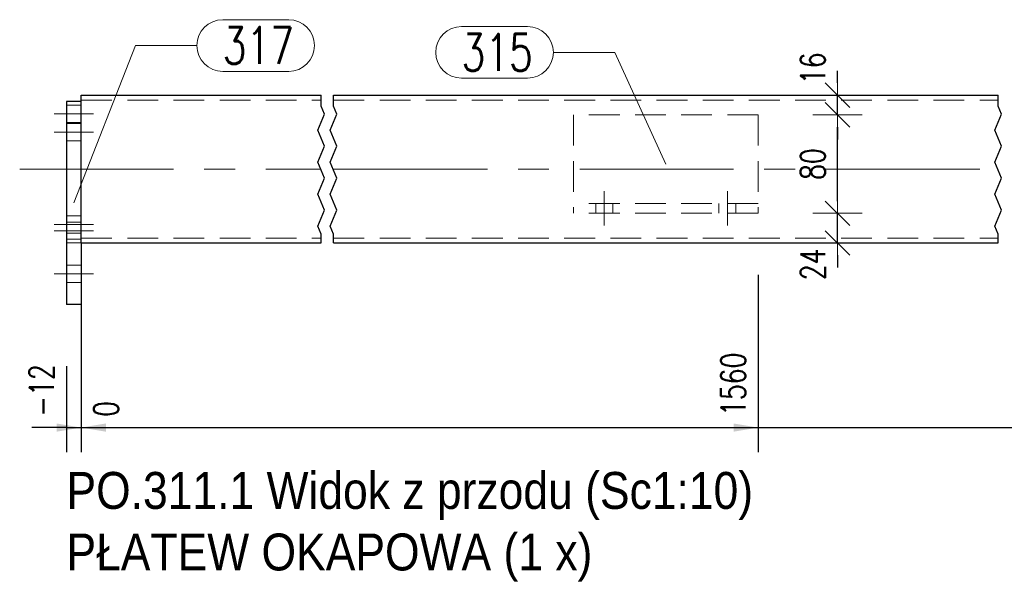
# Model space of a CAD drawing. Header units: millimetres. Extents: x -122 to 731, y 8645 to 9314.
# Tile 15 of 40: x 21 to 101, y 9024 to 9069. Entities that reach past the tile are written whole.
import ezdxf

# ---------------------------------------------------------------- set-up
doc = ezdxf.new("R2010")
doc.units = ezdxf.units.MM
doc.header["$LTSCALE"] = 10
doc.linetypes.add('HIDDEN', pattern=[0.375, 0.25, -0.125])
doc.linetypes.add('MITTE', pattern=[2, 1.25, -0.25, 0.25, -0.25])
doc.layers.get('Defpoints').update_dxf_attribs({"color": 1})
for name, color, linetype, lineweight in [('PS_DIM', 4, 'Continuous', 13), ('PS_Hidden', 2, 'HIDDEN', 9), ('PS_Mid', 5, 'MITTE', 15), ('PS_Pos', 1, 'Continuous', 15), ('PS_Shape', 161, 'Continuous', 30), ('PS_SOLID', 7, 'Continuous', 30), ('PS_TEXT', 3, 'Continuous', 18)]:
    doc.layers.add(name, color=color, linetype=linetype, lineweight=lineweight)
doc.styles.add('gil', font='txt', dxfattribs={"width": 0.9})
doc.styles.add('simplex', font='simplex.shx', dxfattribs={"width": 0.75})
doc.dimstyles.new('1_10_GŁ_DS1-LS10', dxfattribs={"dimtxt": 2, "dimasz": 2, "dimexe": 2, "dimexo": 5, "dimgap": 1, "dimtad": 1, "dimjust": 4, "dimdec": 0, "dimlfac": 10, "dimtxsty": 'simplex', "dimblk1": 'NONE', "dimsah": 1, "dimcen": 2, "dimclrd": 256, "dimclre": 256, "dimclrt": 3, "dimadec": 1, "dimazin": 0, "dimtfac": 1, "dimtdec": 0, "dimtmove": 2, "dimatfit": 3, "dimfxl": 1, "dimarcsym": 0})
doc.dimstyles.new('1_10_PRZ', dxfattribs={"dimtxt": 2, "dimasz": 1, "dimexe": 2, "dimexo": 5, "dimgap": 1, "dimtad": 1, "dimdec": 0, "dimlfac": 10, "dimtxsty": 'simplex', "dimblk": 'dimznak', "dimcen": 2, "dimse1": 1, "dimse2": 1, "dimclrt": 3, "dimadec": 1, "dimazin": 0, "dimtfac": 1, "dimtdec": 0, "dimtix": 1, "dimtmove": 2, "dimatfit": 3, "dimldrblk": 'dim-grot', "dimfxl": 1, "dimarcsym": 0})

# ---------------------------------------------------------------- blocks, each defined once
blk = doc.blocks.new('*D193')
at = {"layer": 'Defpoints', "color": 0, "transparency": 16777216}
for p in [(26.054, 9051.326), (24.854, 9046.326), (26.054, 9036.326)]:
    blk.add_point(p, dxfattribs=at)
at = {"layer": 'PS_DIM', "lineweight": -2, "transparency": 16777216}
for p, q in [((26.054, 9046.326), (26.054, 9034.326)), ((24.854, 9041.326), (24.854, 9034.326)), ((24.854, 9036.326), (22.854, 9036.326)), ((24.854, 9036.326), (26.054, 9036.326)), ((28.054, 9036.326), (30.054, 9036.326))]:
    blk.add_line(p, q, dxfattribs=at)
at = {"layer": 'PS_DIM', "transparency": 16777216}
blk.add_solid([(28.054, 9036.659), (28.054, 9035.993), (26.054, 9036.326)], dxfattribs=at)
at = {"layer": 'PS_DIM', "color": 3, "transparency": 16777216, "insert": (22.834, 9039.346), "char_height": 2, "attachment_point": 5, "rotation": 90, "style": 'simplex'}
blk.add_mtext('-12', dxfattribs=at)
blk = doc.blocks.new('_None')
blk = doc.blocks.new('*D194')
at = {"layer": 'Defpoints', "color": 0, "transparency": 16777216}
for p in [(26.054, 9051.326), (26.054, 9046.326), (26.054, 9036.326)]:
    blk.add_point(p, dxfattribs=at)
at = {"layer": 'PS_DIM', "lineweight": -2, "transparency": 16777216}
for p, q in [((26.054, 9046.326), (26.054, 9034.326)), ((26.054, 9041.326), (26.054, 9034.326)), ((24.054, 9036.326), (22.054, 9036.326)), ((26.054, 9036.326), (28.054, 9036.326))]:
    blk.add_line(p, q, dxfattribs=at)
at = {"layer": 'PS_DIM', "transparency": 16777216}
blk.add_solid([(24.054, 9036.659), (24.054, 9035.993), (26.054, 9036.326)], dxfattribs=at)
at = {"layer": 'PS_DIM', "color": 3, "transparency": 16777216, "insert": (28.074, 9037.846), "char_height": 2, "attachment_point": 5, "rotation": 90, "style": 'simplex'}
blk.add_mtext('0', dxfattribs=at)
blk = doc.blocks.new('*D195')
at = {"layer": 'Defpoints', "color": 0, "transparency": 16777216}
for p in [(81.054, 9053.736), (26.054, 9051.326), (81.054, 9036.326)]:
    blk.add_point(p, dxfattribs=at)
at = {"layer": 'PS_DIM', "lineweight": -2, "transparency": 16777216}
for p, q in [((81.054, 9048.736), (81.054, 9034.326)), ((26.054, 9046.326), (26.054, 9034.326)), ((26.054, 9036.326), (79.054, 9036.326))]:
    blk.add_line(p, q, dxfattribs=at)
at = {"layer": 'PS_DIM', "transparency": 16777216}
blk.add_solid([(79.054, 9036.659), (79.054, 9035.993), (81.054, 9036.326)], dxfattribs=at)
at = {"layer": 'PS_DIM', "color": 3, "transparency": 16777216, "insert": (79.034, 9039.846), "char_height": 2, "attachment_point": 5, "rotation": 90, "style": 'simplex'}
blk.add_mtext('1560', dxfattribs=at)
blk = doc.blocks.new('*D196')
at = {"layer": 'Defpoints', "color": 0, "transparency": 16777216}
for p in [(26.054, 9051.326), (131.464, 9051.326), (131.464, 9036.326)]:
    blk.add_point(p, dxfattribs=at)
at = {"layer": 'PS_DIM', "lineweight": -2, "transparency": 16777216}
for p, q in [((26.054, 9046.326), (26.054, 9034.326)), ((131.464, 9046.326), (131.464, 9034.326)), ((26.054, 9036.326), (129.464, 9036.326))]:
    blk.add_line(p, q, dxfattribs=at)
at = {"layer": 'PS_DIM', "transparency": 16777216}
blk.add_solid([(129.464, 9036.659), (129.464, 9035.993), (131.464, 9036.326)], dxfattribs=at)
at = {"layer": 'PS_DIM', "color": 3, "transparency": 16777216, "insert": (129.444, 9039.989), "char_height": 2, "attachment_point": 5, "rotation": 90, "style": 'simplex'}
blk.add_mtext('4570', dxfattribs=at)
blk = doc.blocks.new('*D197')
at = {"layer": 'Defpoints', "color": 0, "transparency": 16777216}
for p in [(185.964, 9053.736), (26.054, 9051.326), (185.964, 9036.326)]:
    blk.add_point(p, dxfattribs=at)
at = {"layer": 'PS_DIM', "lineweight": -2, "transparency": 16777216}
for p, q in [((185.964, 9048.736), (185.964, 9034.326)), ((26.054, 9046.326), (26.054, 9034.326)), ((26.054, 9036.326), (183.964, 9036.326))]:
    blk.add_line(p, q, dxfattribs=at)
at = {"layer": 'PS_DIM', "transparency": 16777216}
blk.add_solid([(183.964, 9036.659), (183.964, 9035.993), (185.964, 9036.326)], dxfattribs=at)
at = {"layer": 'PS_DIM', "color": 3, "transparency": 16777216, "insert": (183.944, 9039.846), "char_height": 2, "attachment_point": 5, "rotation": 90, "style": 'simplex'}
blk.add_mtext('7310', dxfattribs=at)
blk = doc.blocks.new('*D198')
at = {"layer": 'Defpoints', "color": 0, "transparency": 16777216}
for p in [(26.054, 9051.326), (225.964, 9051.326), (225.964, 9036.326)]:
    blk.add_point(p, dxfattribs=at)
at = {"layer": 'PS_DIM', "lineweight": -2, "transparency": 16777216}
for p, q in [((26.054, 9046.326), (26.054, 9034.326)), ((225.964, 9046.326), (225.964, 9034.326)), ((26.054, 9036.326), (223.964, 9036.326))]:
    blk.add_line(p, q, dxfattribs=at)
at = {"layer": 'PS_DIM', "transparency": 16777216}
blk.add_solid([(223.964, 9036.659), (223.964, 9035.993), (225.964, 9036.326)], dxfattribs=at)
at = {"layer": 'PS_DIM', "color": 3, "transparency": 16777216, "insert": (223.944, 9039.989), "char_height": 2, "attachment_point": 5, "rotation": 90, "style": 'simplex'}
blk.add_mtext('8590', dxfattribs=at)
blk = doc.blocks.new('*D199')
at = {"layer": 'Defpoints', "color": 0, "transparency": 16777216}
for p in [(26.054, 9051.326), (227.164, 9046.326), (227.164, 9036.326)]:
    blk.add_point(p, dxfattribs=at)
at = {"layer": 'PS_DIM', "lineweight": -2, "transparency": 16777216}
for p, q in [((26.054, 9046.326), (26.054, 9034.326)), ((227.164, 9041.326), (227.164, 9034.326)), ((26.054, 9036.326), (225.164, 9036.326))]:
    blk.add_line(p, q, dxfattribs=at)
at = {"layer": 'PS_DIM', "transparency": 16777216}
blk.add_solid([(225.164, 9036.659), (225.164, 9035.993), (227.164, 9036.326)], dxfattribs=at)
at = {"layer": 'PS_DIM', "color": 3, "transparency": 16777216, "insert": (229.184, 9039.989), "char_height": 2, "attachment_point": 5, "rotation": 90, "style": 'simplex'}
blk.add_mtext('8602', dxfattribs=at)
blk = doc.blocks.new('dimznak')
at = {"color": 0}
for points in [[(0, 2), (0, -2)], [(-2, 0), (2, 0)]]:
    blk.add_lwpolyline(points, dxfattribs=at)
at = {"color": 2}
blk.add_lwpolyline([(1, 1), (-1, -1)], dxfattribs=at)
blk = doc.blocks.new('*D201')
at = {"layer": 'Defpoints', "color": 0, "transparency": 16777216}
for p in [(81.054, 9053.736), (87.498, 9053.736), (84.048, 9051.326)]:
    blk.add_point(p, dxfattribs=at)
at = {"layer": 'PS_DIM', "color": 0, "lineweight": -2, "transparency": 16777216}
for p, q in [((87.498, 9054.736), (87.498, 9055.736)), ((87.498, 9051.326), (87.498, 9053.736)), ((87.498, 9050.326), (87.498, 9049.326))]:
    blk.add_line(p, q, dxfattribs=at)
for p, rotation in [((87.498, 9053.736), 270), ((87.498, 9051.326), 90)]:
    blk.add_blockref('dimznak', p, dxfattribs=dict(at, rotation=rotation))
at = {"layer": 'PS_DIM', "color": 3, "transparency": 16777216, "insert": (85.498, 9049.587), "char_height": 2, "attachment_point": 5, "rotation": 90, "style": 'simplex'}
blk.add_mtext('24', dxfattribs=at)
blk = doc.blocks.new('dim-grot')
blk.add_hatch(color=256).paths.add_polyline_path([(0, 0), (-2, 0.5), (-2, -0.5)])
blk.add_lwpolyline([(0, 0), (-2, 0.5), (-2, -0.5), (0, 0)])
blk = doc.blocks.new('*D202')
at = {"layer": 'Defpoints', "color": 0, "transparency": 16777216}
for p in [(81.054, 9061.736), (87.498, 9061.736), (81.054, 9053.736)]:
    blk.add_point(p, dxfattribs=at)
at = {"layer": 'PS_DIM', "color": 0, "lineweight": -2, "transparency": 16777216}
blk.add_line((87.498, 9054.736), (87.498, 9060.736), dxfattribs=at)
for p, rotation in [((87.498, 9061.736), 90), ((87.498, 9053.736), 270)]:
    blk.add_blockref('dimznak', p, dxfattribs=dict(at, rotation=rotation))
at = {"layer": 'PS_DIM', "color": 3, "transparency": 16777216, "insert": (85.498, 9057.736), "char_height": 2, "attachment_point": 5, "rotation": 90, "style": 'simplex'}
blk.add_mtext('80', dxfattribs=at)
blk = doc.blocks.new('*D203')
at = {"layer": 'Defpoints', "color": 0, "transparency": 16777216}
for p in [(83.629, 9063.326), (87.498, 9063.326), (81.054, 9061.736)]:
    blk.add_point(p, dxfattribs=at)
at = {"layer": 'PS_DIM', "color": 0, "lineweight": -2, "transparency": 16777216}
for p, q in [((87.498, 9064.326), (87.498, 9065.326)), ((87.498, 9061.736), (87.498, 9063.326)), ((87.498, 9060.736), (87.498, 9059.736))]:
    blk.add_line(p, q, dxfattribs=at)
for p, rotation in [((87.498, 9063.326), 270), ((87.498, 9061.736), 90)]:
    blk.add_blockref('dimznak', p, dxfattribs=dict(at, rotation=rotation))
at = {"layer": 'PS_DIM', "color": 3, "transparency": 16777216, "insert": (85.498, 9065.521), "char_height": 2, "attachment_point": 5, "rotation": 90, "style": 'simplex'}
blk.add_mtext('16', dxfattribs=at)
blk = doc.blocks.new('*X406')
at = {"color": 1}
for p, q in [((45.554, 9062.434), (45.554, 9063.326)), ((46.554, 9062.434), (46.554, 9063.326)), ((100.554, 9062.434), (100.554, 9063.326)), ((45.829, 9061.784), (45.554, 9062.434)), ((46.829, 9061.784), (46.554, 9062.434)), ((100.829, 9061.784), (100.554, 9062.434)), ((45.279, 9060.484), (45.829, 9061.784)), ((46.279, 9060.484), (46.829, 9061.784)), ((100.279, 9060.484), (100.829, 9061.784)), ((45.829, 9059.184), (45.279, 9060.484)), ((46.829, 9059.184), (46.279, 9060.484)), ((100.829, 9059.184), (100.279, 9060.484)), ((45.279, 9057.883), (45.829, 9059.184)), ((46.279, 9057.883), (46.829, 9059.184)), ((100.279, 9057.883), (100.829, 9059.184)), ((45.829, 9056.583), (45.279, 9057.883)), ((46.829, 9056.583), (46.279, 9057.883)), ((100.829, 9056.583), (100.279, 9057.883)), ((45.279, 9055.283), (45.829, 9056.583)), ((46.279, 9055.283), (46.829, 9056.583)), ((100.279, 9055.283), (100.829, 9056.583)), ((45.829, 9053.982), (45.279, 9055.283)), ((46.829, 9053.982), (46.279, 9055.283)), ((100.829, 9053.982), (100.279, 9055.283)), ((45.279, 9052.682), (45.829, 9053.982)), ((46.279, 9052.682), (46.829, 9053.982)), ((100.279, 9052.682), (100.829, 9053.982)), ((45.554, 9052.032), (45.279, 9052.682)), ((45.554, 9051.326), (45.554, 9052.032)), ((46.554, 9052.032), (46.279, 9052.682)), ((46.554, 9051.326), (46.554, 9052.032)), ((100.554, 9052.032), (100.279, 9052.682)), ((100.554, 9051.326), (100.554, 9052.032))]:
    blk.add_line(p, q, dxfattribs=at)
at = {"layer": 'PS_Hidden', "color": 2, "linetype": 'HIDDEN'}
for p, q in [((24.854, 9062.526), (26.054, 9062.526)), ((26.054, 9062.926), (45.554, 9062.926)), ((46.554, 9062.926), (100.554, 9062.926)), ((66.054, 9061.736), (66.054, 9053.736)), ((81.054, 9061.736), (66.054, 9061.736)), ((81.054, 9061.736), (81.054, 9053.736)), ((24.854, 9061.126), (26.054, 9061.126)), ((26.054, 9061.026), (24.854, 9061.026)), ((26.054, 9059.626), (24.854, 9059.626)), ((81.054, 9054.536), (66.054, 9054.536)), ((67.854, 9054.536), (67.854, 9053.736)), ((69.254, 9054.536), (69.254, 9053.736)), ((77.854, 9054.536), (77.854, 9053.736)), ((79.254, 9054.536), (79.254, 9053.736)), ((81.054, 9053.736), (66.054, 9053.736)), ((24.854, 9053.526), (26.054, 9053.526)), ((26.054, 9053.026), (24.854, 9053.026)), ((24.854, 9052.126), (26.054, 9052.126)), ((26.054, 9051.626), (24.854, 9051.626)), ((26.054, 9051.326), (24.854, 9051.326)), ((26.054, 9051.726), (45.554, 9051.726)), ((46.554, 9051.726), (100.554, 9051.726)), ((26.054, 9049.526), (24.854, 9049.526)), ((26.054, 9048.126), (24.854, 9048.126))]:
    blk.add_line(p, q, dxfattribs=at)
at = {"layer": 'PS_Mid', "color": 5, "linetype": 'MITTE'}
for p, q in [((27.054, 9061.826), (23.854, 9061.826)), ((27.054, 9061.826), (23.854, 9061.826)), ((23.854, 9060.326), (27.054, 9060.326)), ((21.054, 9057.326), (45.554, 9057.326)), ((46.554, 9057.326), (100.554, 9057.326)), ((68.554, 9052.736), (68.554, 9055.536)), ((78.554, 9052.736), (78.554, 9055.536)), ((27.054, 9052.826), (23.854, 9052.826)), ((27.054, 9052.826), (23.854, 9052.826)), ((23.854, 9052.326), (27.054, 9052.326)), ((23.854, 9048.826), (27.054, 9048.826)), ((23.854, 9048.826), (27.054, 9048.826))]:
    blk.add_line(p, q, dxfattribs=at)
at = {"layer": 'PS_SOLID', "color": 7, "linetype": 'Continuous'}
for p, q in [((26.054, 9051.326), (26.054, 9063.326)), ((26.054, 9063.326), (45.554, 9063.326)), ((46.554, 9063.326), (100.554, 9063.326)), ((26.054, 9062.826), (24.854, 9062.826)), ((24.854, 9062.826), (24.854, 9046.326)), ((26.054, 9051.326), (26.054, 9046.326)), ((26.054, 9051.326), (45.554, 9051.326)), ((46.554, 9051.326), (100.554, 9051.326)), ((26.054, 9046.326), (24.854, 9046.326))]:
    blk.add_line(p, q, dxfattribs=at)
blk = doc.blocks.new('*X411')
at = {"color": 1}
for p, q in [((56.958, 9068.915), (62.315, 9068.915)), ((64.415, 9066.815), (69.415, 9066.815)), ((73.554, 9057.736), (69.415, 9066.815)), ((56.958, 9064.715), (62.315, 9064.715))]:
    blk.add_line(p, q, dxfattribs=at)
for centre, start, end in [((56.958, 9066.815), 90, 270), ((62.315, 9066.815), 270, 90)]:
    blk.add_arc(centre, 2.1, start, end, dxfattribs=at)
at = {"color": 2, "style": 'simplex', "width": 0.75}
blk.add_text('315', height=3, dxfattribs=at).set_placement((56.958, 9065.315))
blk = doc.blocks.new('*X412')
at = {"color": 1}
for p, q in [((37.552, 9069.468), (42.909, 9069.468)), ((25.454, 9054.576), (30.452, 9067.368)), ((30.452, 9067.368), (35.452, 9067.368)), ((37.552, 9065.268), (42.909, 9065.268))]:
    blk.add_line(p, q, dxfattribs=at)
for centre, start, end in [((37.552, 9067.368), 90, 270), ((42.909, 9067.368), 270, 90)]:
    blk.add_arc(centre, 2.1, start, end, dxfattribs=at)
at = {"color": 2, "style": 'simplex', "width": 0.75}
blk.add_text('317', height=3, dxfattribs=at).set_placement((37.552, 9065.868))
blk = doc.blocks.new('*X413')
at = {"color": 3, "style": 'gil', "width": 0.9}
for s, p in [('PO.311.1 Widok z przodu (Sc1:10)', (24.854, 9029.72)), ('PŁATEW OKAPOWA (1 x)', (24.854, 9024.72))]:
    blk.add_text(s, height=3, dxfattribs=at).set_placement(p)

msp = doc.modelspace()

# ---------------------------------------------------------------- block references
at = {"layer": 'PS_Pos'}
for name in ['*X412', '*X411']:
    msp.add_blockref(name, (0, 0), dxfattribs=at)
at = {"layer": 'PS_Shape', "color": 232}
msp.add_blockref('*X406', (0, 0), dxfattribs=at)
at = {"layer": 'PS_TEXT'}
msp.add_blockref('*X413', (0, 0), dxfattribs=at)

# ---------------------------------------------------------------- dimensions: what is measured, and where the dimension line sits
at = {"layer": 'PS_DIM'}
for base, p1, p2, picture, middle in [((87.498, 9063.326), (81.054, 9061.736), (83.629, 9063.326), '*D203', (85.498, 9065.521)), ((87.498, 9053.736), (84.048, 9051.326), (81.054, 9053.736), '*D201', (85.498, 9049.587))]:
    dim = msp.add_linear_dim(base=base, p1=p1, p2=p2, angle=90, dimstyle='1_10_PRZ', dxfattribs=at)
    dim.commit()
    dim.dimension.update_dxf_attribs({"geometry": picture, "text_midpoint": middle, "dimtype": 128})
dim = msp.add_linear_dim(base=(87.498, 9061.736), p1=(81.054, 9053.736), p2=(81.054, 9061.736), angle=90, dimstyle='1_10_PRZ', dxfattribs=at)
dim.commit()
dim.dimension.update_dxf_attribs({"geometry": '*D202', "text_midpoint": (85.498, 9057.736)})
for base, p1, p2, text, picture, middle in [((81.054, 9036.326), (26.054, 9051.326), (81.054, 9053.736), '1560', '*D195', (79.034, 9039.846)), ((185.964, 9036.326), (26.054, 9051.326), (185.964, 9053.736), '7310', '*D197', (183.944, 9039.846)), ((26.054, 9036.326), (24.854, 9046.326), (26.054, 9051.326), '-12', '*D193', (22.834, 9039.346)), ((26.054, 9036.326), (26.054, 9046.326), (26.054, 9051.326), '0', '*D194', (28.074, 9037.846)), ((131.464, 9036.326), (26.054, 9051.326), (131.464, 9051.326), '4570', '*D196', (129.444, 9039.989)), ((225.964, 9036.326), (26.054, 9051.326), (225.964, 9051.326), '8590', '*D198', (223.944, 9039.989)), ((227.164, 9036.326), (26.054, 9051.326), (227.164, 9046.326), '8602', '*D199', (229.184, 9039.989))]:
    dim = msp.add_linear_dim(base=base, p1=p1, p2=p2, text=text, dimstyle='1_10_GŁ_DS1-LS10', dxfattribs=at)
    dim.commit()
    dim.dimension.update_dxf_attribs({"geometry": picture, "text_midpoint": middle, "dimtype": 128, "text_rotation": 90})

doc.saveas('drawing.dxf')
